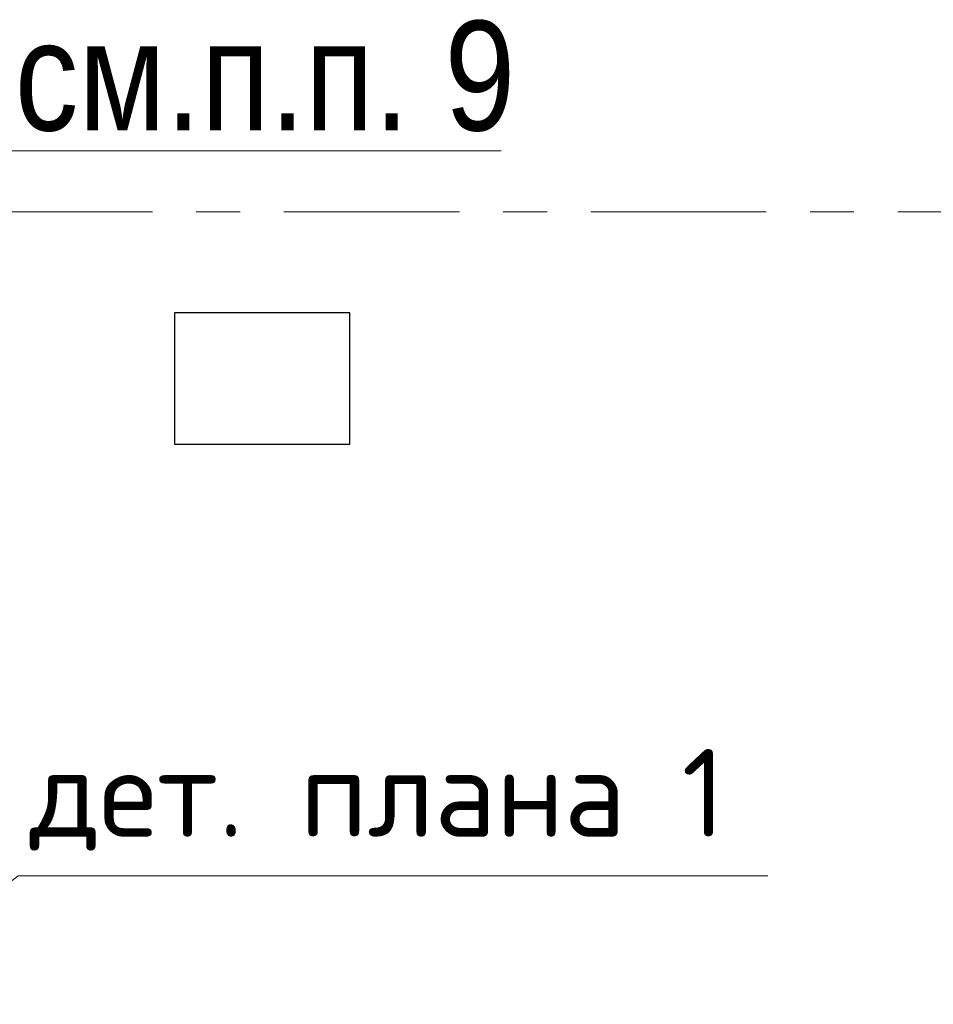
# Model space of a CAD drawing. Header units: metres. Extents: x -38 to 85, y -15 to 19.
# Tile 44 of 93: x 42.27 to 44.35, y 5.59 to 7.84. Entities that reach past the tile are written whole.
import ezdxf

# ---------------------------------------------------------------- set-up
doc = ezdxf.new("R2010")
doc.units = ezdxf.units.M
doc.linetypes.add('______11', pattern=[0.5, 0.4, -0.05, 0, -0.05])
doc.linetypes.add('______5', pattern=[1.1, 0.8, -0.1, 0.1, -0.1])
for name, color, linetype, lineweight in [('XR$2$Осевая линия (1)', 7, '______5', 13), ('XR$3$Общий слой (1)', 7, 'Continuous', 13), ('XR$3$Перекрытие (1)', 7, 'Continuous', 35), ('XR$3$Текст_ общее_1', 7, 'Continuous', 13), ('XR$3$Фундамент (1)_1', 7, 'Continuous', 35)]:
    doc.layers.add(name, color=color, linetype=linetype, lineweight=lineweight)
doc.styles.add('ARIAL', font='arial.ttf')
doc.styles.add('ISOCPEUR', font='txt')

msp = doc.modelspace()

# ---------------------------------------------------------------- linework, layer by layer
at = {"color": 7, "linetype": 'Continuous', "lineweight": 13, "transparency": 33554687}
msp.add_lwpolyline([(41.886, 5.592), (42.2637, 5.8853), (43.9737, 5.8853)], dxfattribs=at)
at = {"layer": 'XR$2$Осевая линия (1)', "color": 253, "linetype": '______11', "lineweight": 13, "true_color": 0xa0a0a0, "transparency": 33554687}
msp.add_line((-2.63, 7.4), (62.6, 7.4), dxfattribs=at)
at = {"layer": 'XR$3$Общий слой (1)', "color": 7, "linetype": 'Continuous', "lineweight": 13, "transparency": 33554687}
msp.add_lwpolyline([(42.0464, 7.3697), (42.225, 7.539), (43.365, 7.539)], dxfattribs=at)
at = {"layer": 'XR$3$Перекрытие (1)', "color": 7, "linetype": 'Continuous', "lineweight": 25, "transparency": 33554687}
for p, q in [((42.62, 7.17), (42.62, 6.87)), ((43.02, 7.17), (42.62, 7.17)), ((43.02, 6.87), (43.02, 7.17)), ((42.62, 6.87), (43.02, 6.87))]:
    msp.add_line(p, q, dxfattribs=at)

# ---------------------------------------------------------------- texts
at = {"layer": 'XR$3$Текст_ общее_1', "color": 7, "linetype": 'Continuous', "lineweight": 13, "transparency": 33554687, "insert": (43.0837, 6.0586), "char_height": 0.2, "width": 1.695238, "attachment_point": 5, "style": 'ISOCPEUR'}
msp.add_mtext('\\A1;{\\fISOCPEUR|i0|b0;\\H0.200000;\\W1.000000;\\C7;дет. плана 1}\\P', dxfattribs=at)
at = {"layer": 'XR$3$Фундамент (1)_1', "color": 7, "linetype": 'Continuous', "lineweight": 13, "transparency": 33554687, "insert": (42.2561, 7.709), "char_height": 0.25, "width": 1.482417, "attachment_point": 4, "style": 'ARIAL'}
msp.add_mtext('\\W0.83;см.п.п. 9', dxfattribs=at)

doc.saveas('drawing.dxf')
